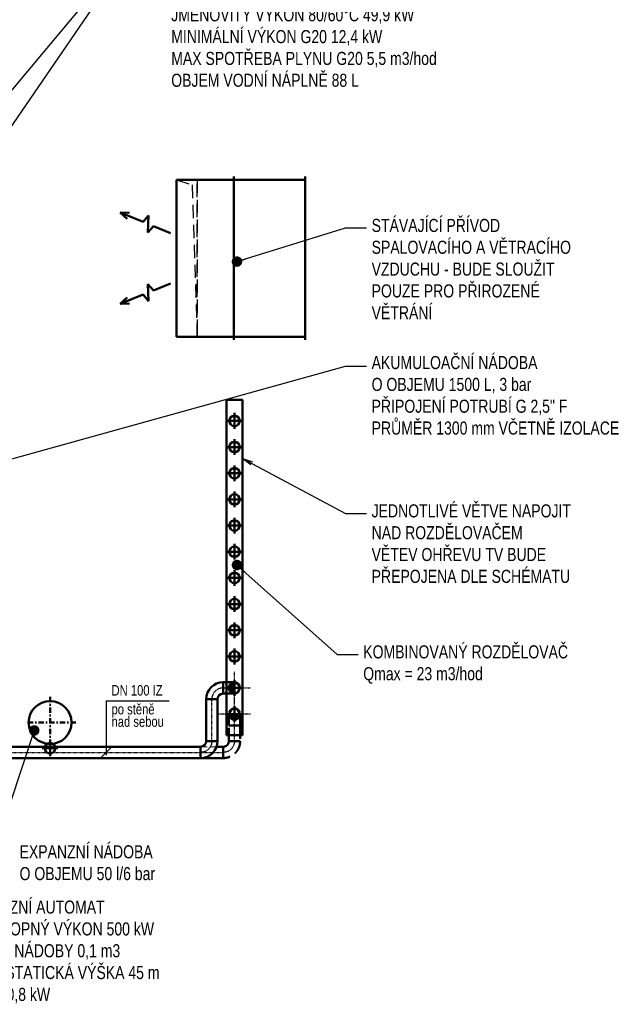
# Model space of a CAD drawing. Header units: millimetres. Extents: x -41881 to 54113, y -9946 to 101810.
# Tile 80 of 105: x -2735 to 2958, y 52414 to 61816. Entities that reach past the tile are written whole.
import ezdxf

# ---------------------------------------------------------------- set-up
doc = ezdxf.new("R2010")
doc.units = ezdxf.units.MM
for name, pattern in [('DASHDOT', [1, 0.5, -0.25, 0, -0.25]), ('DASHED', [19.05, 12.7, -6.35]), ('ČERCHOVANÁX2', [50.8, 25.4, -12.7, 0, -12.7])]:
    doc.linetypes.add(name, pattern=pattern)
for name, color, linetype, lineweight in [('UT-kotle', 1, 'Continuous', 50), ('UT-potrubi', 3, 'Continuous', 50), ('UT-potrubi_zpetne', 3, 'DASHED', 50), ('UT-sipky', 7, 'Continuous', 50), ('UT-stoupacky', 2, 'Continuous', 50), ('UT-texty_stredni', 7, 'Continuous', 25), ('V-tvarovky_privodni_vzd', 9, 'Continuous', 50)]:
    doc.layers.add(name, color=color, linetype=linetype, lineweight=lineweight)
doc.layers.add('UT-potrubi_privodni-popis', color=7, linetype='Continuous')
doc.styles.get("Standard").update_dxf_attribs({"font": 'ic-simplex.shx', "width": 0.8})
doc.dimstyles.new('CADKON', dxfattribs={"dimscale": 50, "dimtxt": 2.5, "dimasz": 2.5, "dimexe": 1.8, "dimexo": 0, "dimgap": 0.6, "dimtad": 1, "dimrnd": 10, "dimtxsty": 'Standard', "dimblk1": 'OBLIQUE', "dimblk2": 'OBLIQUE', "dimsah": 1, "dimcen": 2.5, "dimadec": 1, "dimazin": 2, "dimtfac": 1, "dimtdec": 4, "dimtix": 1, "dimtmove": 2, "dimatfit": 3, "dimldrblk": 'OPEN30', "dimfxl": 5, "dimtfill": 1, "dimtolj": 1, "dimarcsym": 0})

# ---------------------------------------------------------------- blocks, each defined once
blk = doc.blocks.new('*U50', base_point=(0, 750))
at = {"color": 0, "linetype": 'ByBlock', "lineweight": -2, "ltscale": 10}
for p, q in [((0, 1500), (0, 1530)), ((0, 1500), (0, 1500)), ((0, 1500), (550, 1500)), ((0, 1500), (0, 0)), ((550, 1500), (550, 0)), ((0, 0), (0, 0)), ((0, 0), (0, -30)), ((350, 0), (0, 0)), ((550, 0), (350, 0))]:
    blk.add_line(p, q, dxfattribs=at)
at = {"color": 40, "linetype": 'DASHED', "lineweight": 25, "ltscale": 10}
for p, q in [((350, 1500), (350, 0)), ((350, 0), (350, 1500)), ((400, 1450), (350, 0)), ((550, 1500), (400, 1450))]:
    blk.add_line(p, q, dxfattribs=at)
blk = doc.blocks.new('*U51', base_point=(680, 750))
at = {"color": 0, "linetype": 'ByBlock', "lineweight": -2, "ltscale": 10}
for p, q in [((0, 1500), (0, 1530)), ((680, 1500), (680, 1530)), ((680, 1500), (0, 1500)), ((0, 1500), (0, 0)), ((680, 0), (680, 1500)), ((0, 0), (0, -30)), ((0, 0), (680, 0)), ((680, 0), (680, -30))]:
    blk.add_line(p, q, dxfattribs=at)
blk = doc.blocks.new('_OBLIQUE')
at = {"color": 0, "linetype": 'ByBlock'}
blk.add_line((-0.5, -0.5), (0.5, 0.5), dxfattribs=at)
blk = doc.blocks.new('*U58')
at = {"color": 0, "linetype": 'ByBlock', "lineweight": -2, "ltscale": 10}
for p, q in [((-75, 0), (75, 0)), ((0, 75), (0, -75))]:
    blk.add_line(p, q, dxfattribs=at)
blk.add_circle((0, 0), 50, dxfattribs=at)
blk = doc.blocks.new('*U80')
at = {"color": 0, "linetype": 'ByBlock', "lineweight": -2, "ltscale": 10}
for p, q in [((-75, 0), (75, 0)), ((0, 75), (0, -75))]:
    blk.add_line(p, q, dxfattribs=at)
blk.add_circle((0, 0), 50, dxfattribs=at)
blk = doc.blocks.new('*U83', base_point=(620.052934, 76.999998))
at = {"color": 0, "linetype": 'ByBlock', "lineweight": -2, "ltscale": 10}
for p, q in [((278.000029, 76.999998), (304.513255, 153.999998)), ((331.026481, 76.999998), (304.513255, 153.999998)), ((620.052934, 76.999998), (535.879199, 107.513298)), ((100.000029, 76.999998), (278.000029, 76.999998)), ((331.026481, 76.999998), (357.539708, -0.000002)), ((357.539708, -0.000002), (384.052934, 76.999998)), ((384.052934, 76.999998), (620.052934, 76.999998)), ((620.052934, 76.999998), (535.879199, 46.486697))]:
    blk.add_line(p, q, dxfattribs=at)
blk = doc.blocks.new('*U53', base_point=(0, 54))
at = {"color": 40, "linetype": 'DASHDOT', "lineweight": 25, "ltscale": 10}
for p, q in [((108, 208), (108, -100)), ((0, 54), (262, 54))]:
    blk.add_line(p, q, dxfattribs=at)
at = {"color": 0, "linetype": 'ByBlock', "lineweight": -2, "ltscale": 10}
for p, q in [((0, 0), (0, 108)), ((108, 108), (0, 108)), ((0, 0), (108, 0))]:
    blk.add_line(p, q, dxfattribs=at)
blk.add_circle((108, 54), 54, dxfattribs=at)
blk.add_arc((108, 54), 54, 90, 270, dxfattribs=at)
at = {"color": 0, "linetype": 'DASHED', "lineweight": -2, "ltscale": 10}
blk.add_arc((158, 54), 73.6, 132.7974, 227.2026, dxfattribs=at)
blk = doc.blocks.new('*U54', base_point=(0, 108))
at = {"color": 0, "linetype": 'ByBlock', "lineweight": -2, "ltscale": 10}
for p, q in [((0, 162), (0, 54)), ((54, 0), (162, 0))]:
    blk.add_line(p, q, dxfattribs=at)
for radius in [162, 54]:
    blk.add_arc((0, 0), radius, 0, 90, dxfattribs=at)
at = {"color": 40, "linetype": 'DASHDOT', "lineweight": 25, "ltscale": 10}
blk.add_arc((0, 0), 108, 0, 90, dxfattribs=at)
blk = doc.blocks.new('*U65', base_point=(0, 108))
at = {"color": 0, "linetype": 'ByBlock', "lineweight": -2, "ltscale": 10}
for p, q in [((0, 162), (0, 54)), ((54, 0), (162, 0))]:
    blk.add_line(p, q, dxfattribs=at)
for radius in [162, 54]:
    blk.add_arc((0, 0), radius, 0, 90, dxfattribs=at)
at = {"color": 40, "linetype": 'DASHDOT', "lineweight": 25, "ltscale": 10}
blk.add_arc((0, 0), 108, 0, 90, dxfattribs=at)
blk = doc.blocks.new('*U66', base_point=(0, 108))
at = {"color": 0, "linetype": 'ByBlock', "lineweight": -2, "ltscale": 10}
for p, q in [((0, 162), (0, 54)), ((54, 0), (162, 0))]:
    blk.add_line(p, q, dxfattribs=at)
for radius in [162, 54]:
    blk.add_arc((0, 0), radius, 0, 90, dxfattribs=at)
at = {"color": 40, "linetype": 'DASHDOT', "lineweight": 25, "ltscale": 10}
blk.add_arc((0, 0), 108, 0, 90, dxfattribs=at)
blk = doc.blocks.new('*U152', base_point=(0, 54))
at = {"color": 0, "linetype": 'ByBlock', "lineweight": -2, "ltscale": 10}
for p, q in [((0, 108), (2431.27, 108)), ((0, 108), (0, 0)), ((2431.27, 108), (2431.27, 0)), ((2431.27, 0), (0, 0))]:
    blk.add_line(p, q, dxfattribs=at)
at = {"color": 40, "linetype": 'DASHDOT', "lineweight": 25, "ltscale": 10}
blk.add_line((0, 54), (2431.27, 54), dxfattribs=at)
blk = doc.blocks.new('*U153', base_point=(400, 0))
at = {"color": 0, "linetype": 'ByBlock', "lineweight": -2, "ltscale": 10}
for p, q in [((0, 108), (400, 108)), ((0, 108), (0, 0)), ((400, 108), (400, 0)), ((400, 0), (0, 0))]:
    blk.add_line(p, q, dxfattribs=at)
at = {"color": 40, "linetype": 'DASHDOT', "lineweight": 25, "ltscale": 10}
blk.add_line((0, 54), (400, 54), dxfattribs=at)
blk = doc.blocks.new('*U157', base_point=(215.3, 54))
at = {"color": 40, "linetype": 'DASHED', "lineweight": 18, "ltscale": 5}
for q in [(152, 108), (0, 0)]:
    blk.add_line((0, 108), q, dxfattribs=at)
at = {"color": 0, "linetype": 'ByBlock', "lineweight": -2, "ltscale": 10}
for p, q in [((152, 108), (215.3, 108)), ((215.3, 108), (215.3, 0)), ((215.3, 0), (0, 0)), ((0, 0), (0, 0))]:
    blk.add_line(p, q, dxfattribs=at)
at = {"color": 40, "linetype": 'DASHDOT', "lineweight": 25, "ltscale": 10}
blk.add_line((0, 54), (215.3, 54), dxfattribs=at)
blk = doc.blocks.new('*U158', base_point=(150, 108))
at = {"color": 0, "linetype": 'ByBlock', "lineweight": -2, "ltscale": 10}
for p, q in [((0, 108), (150, 108)), ((0, 108), (0, 0)), ((150, 108), (150, 0)), ((150, 0), (0, 0))]:
    blk.add_line(p, q, dxfattribs=at)
at = {"color": 40, "linetype": 'DASHDOT', "lineweight": 25, "ltscale": 10}
blk.add_line((0, 54), (150, 54), dxfattribs=at)

msp = doc.modelspace()

# ---------------------------------------------------------------- linework, layer by layer
at = {"layer": 'UT-kotle', "color": 2, "linetype": 'ČERCHOVANÁX2', "ltscale": 2}
for p, q in [((-2445.344, 55349.956), (-2445.344, 54857.432)), ((-2199.082, 55103.694), (-2691.606, 55103.694))]:
    msp.add_line(p, q, dxfattribs=at)
at = {"layer": 'UT-kotle', "ltscale": 10}
msp.add_lwpolyline([(-760, 54985), (-610, 54985), (-610, 58185), (-760, 58185)], close=True, dxfattribs=at)
msp.add_circle((-2445.344, 55103.694), 204.5, dxfattribs=at)
at = {"layer": 'UT-potrubi_privodni-popis', "color": 2, "ltscale": 10}
for p, q in [((-1908.474, 55311.826), (-1309.274, 55311.826)), ((-1908.474, 55311.826), (-1908.474, 54794)), ((-1864.28, 54863.194), (-1952.668, 54774.806))]:
    msp.add_line(p, q, dxfattribs=at)
at = {"layer": 'UT-texty_stredni', "ltscale": 10}
for p, q in [((373.698, 59827.116), (573.698, 59827.116)), ((373.698, 58505.721), (573.698, 58505.721)), ((373.698, 57101.581), (573.698, 57101.581)), ((293.783, 55755.277), (493.783, 55755.277))]:
    msp.add_line(p, q, dxfattribs=at)

# ---------------------------------------------------------------- block references
at = {"layer": 'UT-potrubi', "ltscale": 10, "rotation": 90}
for name, p in [('*U54', (-901, 55327)), ('*U153', (-847, 55326.995))]:
    msp.add_blockref(name, p, dxfattribs=at)
at = {"layer": 'UT-potrubi', "ltscale": 10, "xscale": -1, "rotation": 180}
msp.add_blockref('*U65', (-1009, 54819), dxfattribs=at)
at = {"layer": 'UT-potrubi', "ltscale": 10}
for name, p in [('*U152', (-3440.265, 54819)), ('*U157', (-792.995, 54819))]:
    msp.add_blockref(name, p, dxfattribs=at)
at = {"layer": 'UT-potrubi_zpetne', "ltscale": 10, "xscale": -1}
for name, p, rotation in [('*U53', (-793, 55435), 180), ('*U53', (-685, 55077), 270), ('*U66', (-793, 54819), 180)]:
    msp.add_blockref(name, p, dxfattribs=dict(at, rotation=rotation))
at = {"layer": 'UT-potrubi_zpetne', "ltscale": 10, "rotation": 90}
msp.add_blockref('*U158', (-739, 55076.995), dxfattribs=at)
at = {"layer": 'UT-sipky', "ltscale": 10, "rotation": 157.9637730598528}
msp.add_blockref('*U83', (-1776.62, 59973.558), dxfattribs=at)
at = {"layer": 'UT-sipky', "ltscale": 10, "xscale": -1, "rotation": 22.03622694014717}
msp.add_blockref('*U83', (-1776.62, 59101.442), dxfattribs=at)
at = {"layer": 'UT-stoupacky', "ltscale": 10}
for name, p, rotation in [('*U58', (-685, 57985), 179.9999999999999), ('*U58', (-685, 57735), 179.9999999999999), ('*U58', (-685, 57485), 179.9999999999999), ('*U58', (-685, 57235), 179.9999999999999), ('*U58', (-685, 56985), 179.9999999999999), ('*U58', (-685, 56735), 179.9999999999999), ('*U58', (-685, 56485), 179.9999999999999), ('*U58', (-685, 56235), 179.9999999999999), ('*U58', (-685, 55985), 179.9999999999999), ('*U58', (-685, 55735), 179.9999999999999), ('*U58', (-685, 55435), 179.9999999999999), ('*U58', (-685, 55185), 179.9999999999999), ('*U80', (-2445.344, 54859.102), 179.9999999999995)]:
    msp.add_blockref(name, p, dxfattribs=dict(at, rotation=rotation))
at = {"layer": 'V-tvarovky_privodni_vzd', "ltscale": 10, "xscale": -1}
msp.add_blockref('*U50', (-690, 59537.5), dxfattribs=at)
at = {"layer": 'V-tvarovky_privodni_vzd', "ltscale": 10}
msp.add_blockref('*U51', (-9.998, 59537.5), dxfattribs=at)

# ---------------------------------------------------------------- texts
at = {"layer": 'UT-potrubi_privodni-popis', "ltscale": 10, "width": 0.8}
for s, p in [('DN 100 IZ', (-1858.474, 55361.826)), ('po stěně', (-1858.474, 55181.8)), ('nad sebou', (-1858.474, 55063.498))]:
    msp.add_text(s, height=100, dxfattribs=at).set_placement(p)
at = {"layer": 'UT-texty_stredni', "ltscale": 10, "char_height": 125, "attachment_point": 1}
for s, insert, width in [('STACIONÁRNÍ PLYNOVÝ KONDENZAČNÍ KOTEL - 2 KS\\PS MODULOVANÝM HOŘÁKEM\\PSPALOVACÍ KOMORA Z NEREZOVÉ OCELI\\PSE DVĚMA ZPÁTEČKAMI\\PJMENOVITÝ VÝKON 80/60°C 49,9 kW\\PMINIMÁLNÍ VÝKON G20 12,4 kW\\PMAX SPOTŘEBA PLYNU G20 5,5 m3/hod\\POBJEM VODNÍ NÁPLNĚ 88 L', (-1288.896, 62758.406), 4360.43924), ('STÁVAJÍCÍ PŘÍVOD SPALOVACÍHO A VĚTRACÍHO VZDUCHU - BUDE SLOUŽIT POUZE PRO PŘIROZENÉ VĚTRÁNÍ', (623.698, 59913.425), 2173.34807), ('AKUMULOAČNÍ NÁDOBA\\PO OBJEMU 1500 L, 3 bar\\PPŘIPOJENÍ POTRUBÍ G 2,5" F\\PPRŮMĚR 1300 mm VČETNĚ IZOLACE', (623.698, 58603.936), 2924.89288), ('JEDNOTLIVÉ VĚTVE NAPOJIT NAD ROZDĚLOVAČEM\\PVĚTEV OHŘEVU TV BUDE PŘEPOJENA DLE SCHÉMATU', (623.698, 57187.891), 2173.34807), ('KOMBINOVANÝ ROZDĚLOVAČ\\PQmax = 23 m3/hod', (543.783, 55841.586), 2173.34807)]:
    msp.add_mtext(s, dxfattribs=dict(at, insert=insert, width=width))
at = {"layer": 'UT-texty_stredni', "ltscale": 20, "char_height": 125, "width": 2669.55995, "attachment_point": 1}
for s, insert in [('EXPANZNÍ NÁDOBA\\PO OBJEMU 50 l/6 bar', (-2736.104, 53932.594)), ('EXPANZNÍ AUTOMAT\\P\\pxi-3,l3,t3;MAX.^ITOPNÝ VÝKON 500 kW\\POBJEM NÁDOBY 0,1 m3\\PMAX.^I STATICKÁ VÝŠKA 45 m\\P\\pi0,l0,tz;230 V, 0,8 kW', (-3284.041, 53404.625))]:
    msp.add_mtext(s, dxfattribs=dict(at, insert=insert))

# ---------------------------------------------------------------- leaders
at = {"layer": 'UT-texty_stredni', "ltscale": 10}
for points, override in [([(-5911.025, 57437.424), (-1538.896, 62660.192)], {"dimscale": 1, "dimasz": 125, "dimtih": 0, "dimtoh": 0, "dimrnd": 0, "dimclrd": 0, "dimtix": 0, "dimtofl": 0, "dimldrblk": 'Dot'}), ([(-5110.697, 57441.347), (-1538.896, 62660.192)], {"dimscale": 1, "dimasz": 125, "dimtih": 0, "dimtoh": 0, "dimrnd": 0, "dimclrd": 0, "dimtix": 0, "dimtofl": 0, "dimldrblk": 'Dot'}), ([(-661.466, 59505.501), (373.698, 59827.116)], {"dimscale": 1, "dimasz": 100, "dimtih": 0, "dimtoh": 0, "dimrnd": 0, "dimclrd": 0, "dimtix": 0, "dimtofl": 0, "dimldrblk": 'Dot'}), ([(-3265.466, 57497.441), (373.698, 58505.721)], {"dimscale": 1, "dimasz": 125, "dimtih": 0, "dimtoh": 0, "dimrnd": 0, "dimclrd": 0, "dimtix": 0, "dimtofl": 0, "dimldrblk": 'Dot'}), ([(-610, 57626.998), (373.698, 57101.581)], {"dimscale": 1, "dimasz": 100, "dimtih": 0, "dimtoh": 0, "dimrnd": 0, "dimclrd": 0, "dimtix": 0, "dimtofl": 0, "dimldrblk": 'Open'}), ([(-661.466, 56608.359), (293.783, 55755.277)], {"dimscale": 1, "dimasz": 100, "dimtih": 0, "dimtoh": 0, "dimrnd": 0, "dimclrd": 0, "dimtix": 0, "dimtofl": 0, "dimldrblk": 'Dot'})]:
    msp.add_leader(points, dimstyle='CADKON', override=override, dxfattribs=at)
at = {"layer": 'UT-texty_stredni', "ltscale": 20}
msp.add_leader([(-2595.851, 55028.733), (-2986.352, 53852.698)], dimstyle='CADKON', override={"dimscale": 1, "dimasz": 100, "dimtih": 0, "dimtoh": 0, "dimrnd": 0, "dimclrd": 0, "dimtix": 0, "dimtofl": 0, "dimldrblk": 'Dot'}, dxfattribs=at)

doc.saveas('drawing.dxf')
